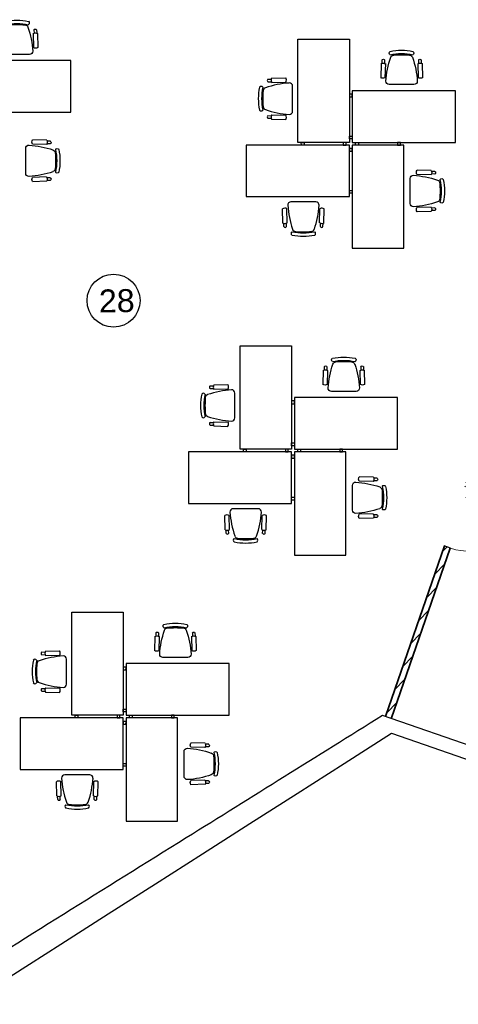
# Model space of a CAD drawing. Header units: inches. Extents: x 424 to 2043, y -237 to 445.
# Tile 92 of 256: x 730.64 to 737.02, y -153.24 to -138.92. Entities that reach past the tile are written whole.
import ezdxf

# ---------------------------------------------------------------- set-up
doc = ezdxf.new("R2010")
doc.units = ezdxf.units.IN
doc.header["$MEASUREMENT"] = 0
for name, color, linetype, lineweight in [('A-DOOR', 31, 'Continuous', 9), ('A-WALL', 113, 'Continuous', 9), ('A-WALL-PATT', 111, 'Continuous', 25)]:
    doc.layers.add(name, color=color, linetype=linetype, lineweight=lineweight)
doc.styles.add('ATTR', font='romans.shx', dxfattribs={"width": 0.8, "height": 0.448737})
doc.styles.get("Standard").update_dxf_attribs({"font": 'arial.ttf'})

# ---------------------------------------------------------------- blocks, each defined once
blk = doc.blocks.new('M_Single-Louvered - 0762 x 2032mm-227597-اول')
at = {"layer": 'A-DOOR', "lineweight": 18}
for p, q in [((0.33, -0.05), (0.33, -0.812)), ((0.381, -0.05), (0.33, -0.05)), ((0.381, -0.05), (0.381, -0.812)), ((0.381, -0.812), (0.33, -0.812))]:
    blk.add_line(p, q, dxfattribs=at)
at = {"layer": 'A-DOOR'}
blk.add_arc((0.381, -0.05), 0.762, 180, 270, dxfattribs=at)
blk = doc.blocks.new('zz')
for p, q in [((500.6, -341.1), (500, -361.7)), ((501.9, -335.8), (501.8, -340.5)), ((505.7, -335.9), (505.6, -340.7)), ((506.8, -341.3), (506.3, -361.9)), ((553.9, -341.3), (554.5, -361.9)), ((555, -335.9), (555.1, -340.7)), ((558.8, -335.8), (558.9, -340.5)), ((560.2, -341.1), (560.7, -361.7)), ((512.3, -371.7), (548.4, -371.7))]:
    blk.add_line(p, q)
for centre, radius, start, end in [((515.5, -325.9), 2.9, 124.2917, 235.7085), ((530.4, -399), 77.2, 77.6022, 102.398), ((530.4, -403.8), 77.2, 77.6022, 102.398), ((519.3, -333.7), 5, 93.6192, 160.8201), ((530.4, -510.3), 182, 86.4304, 93.6192), ((541.5, -333.7), 5, 19.1898, 86.4304), ((545.4, -325.9), 2.9, 304.2903, 55.7098), ((503.5, -346.4), 6.03, 57.508, 119.6058), ((503.8, -336.8), 2.09, 23.2211, 153.6616), ((638.2, -375.1), 131, 160.8201, 176.408), ((422.5, -375.1), 130.9, 3.5926, 19.1898), ((557.2, -346.4), 6.03, 60.3942, 122.492), ((556.9, -336.8), 2.09, 26.3384, 156.7789), ((503.3, -356.6), 6.03, 237.508, 299.6058), ((512.2, -367), 4.69, 177.8137, 270.7481), ((548.5, -367), 4.69, 269.2521, 2.1868), ((557.4, -356.6), 6.03, 240.3942, 302.492)]:
    blk.add_arc(centre, radius, start, end)
at = {"style": 'ATTR', "width": 0.8, "flags": 9}
blk.add_attdef('ESTCODE', (530.4, -321.7), '', height=0.012, rotation=0.0001, dxfattribs=at)

msp = doc.modelspace()

# ---------------------------------------------------------------- hatches: boundary and pattern name
at = {"layer": 'A-WALL-PATT', "lineweight": 9}
h = msp.add_hatch(dxfattribs=at)
h.set_pattern_fill('FP_2', color=256, angle=0.8942, style=0, pattern_type=2)
h.set_pattern_definition([(45.89417, (852.0838, -131.8069), (-0.21541665, 0.20879576), []), (135.89417, (852.0838, -131.8069), (-0.20879576, -0.21541665), [])])
h.paths.add_polyline_path([(735.965, -149.06), (736.824, -146.58), (736.815, -146.577), (735.956, -149.057)], flags=0)
h.paths.add_polyline_path([(737.074, -145.86), (738.433, -141.936), (738.423, -141.933), (737.064, -145.857)], flags=0)
h = msp.add_hatch(dxfattribs=at)
h.set_pattern_fill('FP_4', color=256, angle=0.8942, style=0, pattern_type=2)
h.set_pattern_definition([(45.89417, (852.0838, -131.8069), (-0.10770832, 0.10439788), [])])
h.paths.add_polyline_path([(736.041, -149.087), (736.9, -146.606), (736.824, -146.58), (735.965, -149.06)], flags=0)
h.paths.add_polyline_path([(737.149, -145.886), (738.483, -142.037), (738.407, -142.012), (737.074, -145.86)], flags=0)
h = msp.add_hatch(dxfattribs=at)
h.set_pattern_fill('FP_3', color=256, angle=0.8942, style=0, pattern_type=2)
h.set_pattern_definition([(0.89417, (852.0838, -131.8069), (-0.00234084, 0.14998173), []), (90.89417, (852.0838, -131.8069), (-0.14998173, -0.00234084), [])])
h.paths.add_polyline_path([(736.05, -149.09), (736.909, -146.61), (736.9, -146.606), (736.041, -149.087)], flags=0)
h.paths.add_polyline_path([(737.159, -145.89), (738.489, -142.05), (738.479, -142.047), (737.149, -145.886)], flags=0)

# ---------------------------------------------------------------- linework, layer by layer
for points in [[(734.688, -140.708), (734.688, -139.208), (735.438, -139.208), (735.438, -140.708)], [(731.386, -139.52), (729.886, -139.52), (729.886, -140.27), (731.386, -140.27)], [(735.478, -140.008), (735.438, -140.008), (735.437, -140.048), (735.477, -140.048)], [(736.978, -139.958), (735.478, -139.958), (735.478, -140.708), (736.978, -140.708)], [(734.738, -140.748), (734.737, -140.708), (734.777, -140.708), (734.778, -140.748)], [(735.388, -140.748), (735.388, -140.708), (735.348, -140.708), (735.348, -140.748)], [(735.478, -140.658), (735.438, -140.658), (735.437, -140.618), (735.477, -140.618)], [(735.528, -140.748), (735.527, -140.708), (735.567, -140.708), (735.568, -140.748)], [(736.178, -140.748), (736.178, -140.708), (736.138, -140.708), (736.138, -140.748)], [(733.938, -141.498), (735.438, -141.498), (735.438, -140.748), (733.938, -140.748)], [(735.478, -140.798), (735.438, -140.798), (735.437, -140.838), (735.477, -140.838)], [(735.478, -140.748), (735.478, -142.248), (736.228, -142.248), (736.228, -140.748)], [(735.478, -141.448), (735.438, -141.448), (735.437, -141.408), (735.477, -141.408)], [(733.847, -145.169), (733.847, -143.669), (734.597, -143.669), (734.597, -145.169)], [(736.137, -144.419), (734.637, -144.419), (734.637, -145.169), (736.137, -145.169)], [(734.637, -144.469), (734.597, -144.469), (734.597, -144.509), (734.637, -144.509)], [(733.897, -145.209), (733.897, -145.169), (733.937, -145.169), (733.937, -145.209)], [(734.547, -145.209), (734.547, -145.169), (734.507, -145.169), (734.507, -145.209)], [(734.637, -145.119), (734.597, -145.119), (734.597, -145.079), (734.637, -145.079)], [(734.687, -145.209), (734.687, -145.169), (734.727, -145.169), (734.727, -145.209)], [(735.337, -145.209), (735.337, -145.169), (735.297, -145.169), (735.297, -145.209)], [(733.097, -145.959), (734.597, -145.959), (734.597, -145.209), (733.097, -145.209)], [(734.637, -145.259), (734.597, -145.259), (734.597, -145.299), (734.637, -145.299)], [(734.637, -145.209), (734.637, -146.709), (735.387, -146.709), (735.387, -145.209)], [(734.637, -145.909), (734.597, -145.909), (734.597, -145.869), (734.637, -145.869)], [(731.399, -149.038), (731.399, -147.538), (732.149, -147.538), (732.149, -149.038)], [(733.689, -148.288), (732.189, -148.288), (732.189, -149.038), (733.689, -149.038)], [(732.189, -148.338), (732.149, -148.338), (732.148, -148.378), (732.188, -148.378)], [(731.449, -149.078), (731.448, -149.038), (731.488, -149.038), (731.489, -149.078)], [(732.099, -149.078), (732.099, -149.038), (732.059, -149.038), (732.059, -149.078)], [(732.189, -148.988), (732.149, -148.988), (732.148, -148.948), (732.188, -148.948)], [(732.239, -149.078), (732.238, -149.038), (732.278, -149.038), (732.279, -149.078)], [(732.889, -149.078), (732.889, -149.038), (732.849, -149.038), (732.849, -149.078)], [(730.649, -149.828), (732.149, -149.828), (732.149, -149.078), (730.649, -149.078)], [(732.189, -149.128), (732.149, -149.128), (732.148, -149.168), (732.188, -149.168)], [(732.189, -149.078), (732.189, -150.578), (732.939, -150.578), (732.939, -149.078)], [(732.189, -149.778), (732.149, -149.778), (732.148, -149.738), (732.188, -149.738)]]:
    msp.add_lwpolyline(points, close=True)
msp.add_circle((732.007, -143.01), 0.385)
at = {"layer": 'A-WALL', "lineweight": 25}
for p, q in [((736.815, -146.577), (735.956, -149.057)), ((736.909, -146.61), (736.815, -146.577)), ((736.05, -149.09), (736.909, -146.61)), ((737.59, -149.623), (735.917, -149.044)), ((736.049, -149.301), (737.525, -149.812))]:
    msp.add_line(p, q, dxfattribs=at)
at = {"layer": 'A-WALL'}
for p, q in [((735.965, -149.06), (736.824, -146.58)), ((736.041, -149.087), (736.9, -146.606))]:
    msp.add_line(p, q, dxfattribs=at)
at = {"layer": 'A-WALL', "lineweight": 25, "flags": 128}
msp.add_lwpolyline([(729.868, -153.242), (730.555, -152.804), (731.242, -152.366), (731.928, -151.928), (732.615, -151.49), (733.302, -151.053), (733.989, -150.615), (734.675, -150.177), (735.362, -149.739), (736.049, -149.301)], dxfattribs=at)
at = {"layer": 'A-WALL', "lineweight": 25}
msp.add_open_spline([(735.917, -149.044), (734.966, -149.637), (732.827, -150.972), (730.687, -152.305), (729.498, -153.045)], degree=3, knots=[0, 0, 0, 0, 0.444444, 1, 1, 1, 1], dxfattribs=at)

# ---------------------------------------------------------------- block references
at = {"xscale": -0.01000000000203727, "yscale": 0.00999999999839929, "zscale": 0.01}
for p in [(735.907, -135.713), (741.499, -136.151), (740.659, -140.612), (738.21, -144.482)]:
    msp.add_blockref('zz', p, dxfattribs=at)
at = {"yscale": 0.00999999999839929, "zscale": 0.01}
for p, xscale, rotation in [((730.894, -145.377), 0.00999999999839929, 90), ((734.446, -146.28), -0.00999999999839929, 270), ((740.038, -146.719), -0.00999999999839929, 270), ((740.072, -145.292), 0.01000000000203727, 180), ((730.054, -149.838), 0.00999999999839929, 90), ((739.198, -151.18), -0.00999999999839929, 270), ((739.232, -149.753), 0.01000000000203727, 180), ((727.605, -153.708), 0.00999999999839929, 90), ((736.749, -155.049), -0.00999999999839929, 270), ((736.783, -153.623), 0.01000000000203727, 180)]:
    msp.add_blockref('zz', p, dxfattribs=dict(at, xscale=xscale, rotation=rotation))
at = {"layer": 'A-DOOR', "rotation": 70.89417014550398}
msp.add_blockref('M_Single-Louvered - 0762 x 2032mm-227597-اول', (736.987, -146.233), dxfattribs=at)

# ---------------------------------------------------------------- texts
at = {"insert": (731.792, -142.849), "char_height": 0.3338, "attachment_point": 1, "rotation": 0.8942}
msp.add_mtext_dynamic_manual_height_columns('28', width=12.83273, gutter_width=1.669, heights=[0], dxfattribs=at)

doc.saveas('drawing.dxf')
